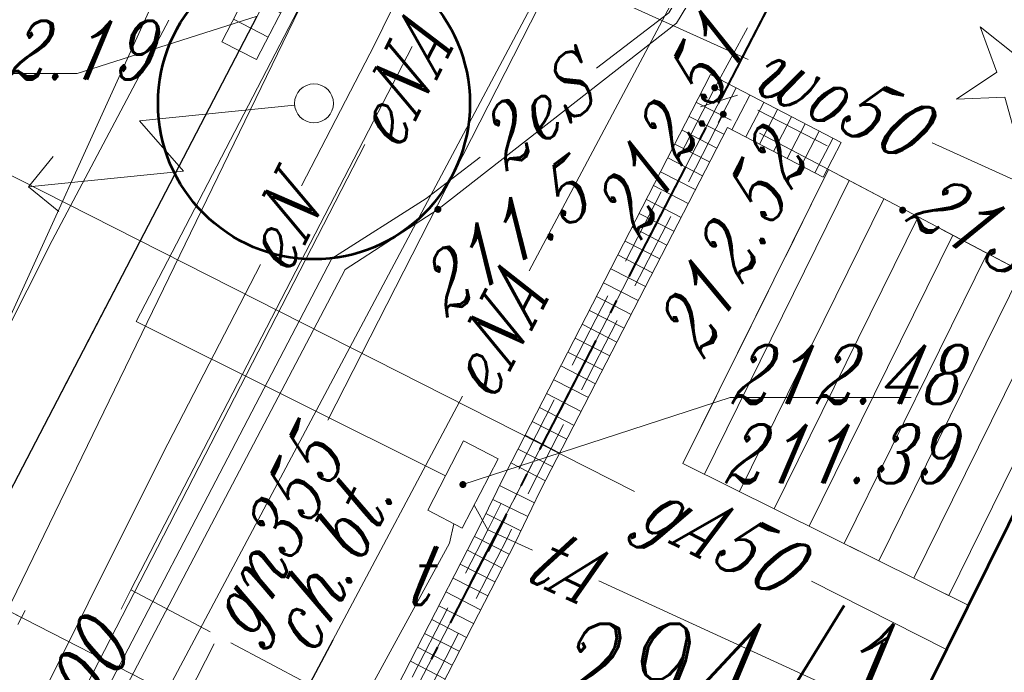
# Model space of a CAD drawing. Header units: millimetres. Extents: x -368 to -158, y 9368 to 9578.
# Tile 34 of 48: x -297 to -284, y 9541 to 9550. Entities that reach past the tile are written whole.
import ezdxf
from ezdxf.enums import TextEntityAlignment as Align

# ---------------------------------------------------------------- set-up
doc = ezdxf.new("R2010")
doc.units = ezdxf.units.MM
for name, pattern in [('Rakowicka 531_1 wstępna wersja$0$KTCR02-500', [1.5, 1, -0.5]), ('Rakowicka 531_1 wstępna wersja$0$KTJZ01-500', [2, 1.5, -0.5]), ('Rakowicka 531_1 wstępna wersja$0$PTTU04-500', [1.5, 1, -0.5])]:
    doc.linetypes.add(name, pattern=pattern)
for name, color, linetype, lineweight in [('-- CO_z', 51, 'Continuous', 9), ('Rakowicka 531_1 wstępna wersja$0$EGBB01', 250, 'Continuous', 0), ('Rakowicka 531_1 wstępna wersja$0$EGBD03', 250, 'Continuous', 0), ('Rakowicka 531_1 wstępna wersja$0$EPGPO_216', 7, 'Continuous', 0), ('Rakowicka 531_1 wstępna wersja$0$EPUPZ_251', 7, 'Continuous', 0), ('Rakowicka 531_1 wstępna wersja$0$GESSCH', 250, 'Continuous', 13), ('Rakowicka 531_1 wstępna wersja$0$KTCR02', 250, 'Continuous', 0), ('Rakowicka 531_1 wstępna wersja$0$KTJZ01', 250, 'Continuous', 0), ('Rakowicka 531_1 wstępna wersja$0$KTKR01', 250, 'Continuous', 0), ('Rakowicka 531_1 wstępna wersja$0$OBOP01_01', 250, 'Continuous', 0), ('Rakowicka 531_1 wstępna wersja$0$PTTU04', 250, 'Continuous', 0), ('Rakowicka 531_1 wstępna wersja$0$SUOP03_13', 250, 'Continuous', 0), ('Rakowicka 531_1 wstępna wersja$0$SUPE_01', 250, 'Continuous', 0), ('Rakowicka 531_1 wstępna wersja$0$SUPG_01', 250, 'Continuous', 0), ('Rakowicka 531_1 wstępna wersja$0$SUPK_01', 250, 'Continuous', 0), ('Rakowicka 531_1 wstępna wersja$0$SUPT_01', 250, 'Continuous', 0), ('Rakowicka 531_1 wstępna wersja$0$SUPW_01', 250, 'Continuous', 0), ('Rakowicka 531_1 wstępna wersja$0$SUSM07', 250, 'Continuous', 0), ('Rakowicka 531_1 wstępna wersja$0$SUUS05', 250, 'Continuous', 0), ('Rakowicka 531_1 wstępna wersja$0$SUUS15_03_E', 250, 'Continuous', 0), ('Rakowicka 531_1 wstępna wersja$0$SUUS15_05_K', 250, 'Continuous', 0), ('Rakowicka 531_1 wstępna wersja$0$SUUS15_7a_T', 250, 'Continuous', 0), ('Rakowicka 531_1 wstępna wersja$0$SUUS15_7b_T', 250, 'Continuous', 0), ('Rakowicka 531_1 wstępna wersja$0$Warstwa 5', 250, 'Continuous', 0)]:
    doc.layers.add(name, color=color, linetype=linetype, lineweight=lineweight)
doc.layers.add('-- RAMKA', color=11, linetype='Continuous')
doc.layers.add('Rakowicka 531_1 wstępna wersja$0$-- pomoc', color=6, linetype='Continuous', lineweight=0, plot=False)
for name, color, linetype, lineweight, true_color in [('Rakowicka 531_1 wstępna wersja$0$GULKDK', 7, 'Continuous', 13, 0x0a0909), ('Rakowicka 531_1 wstępna wersja$0$GUPESH', 1, 'Continuous', 0, 0xff0000), ('Rakowicka 531_1 wstępna wersja$0$GUPTSH', 7, 'Continuous', 0, 0xff9100)]:
    doc.layers.add(name, color=color, linetype=linetype, lineweight=lineweight, true_color=true_color)
doc.styles.add('Rakowicka 531_1 wstępna wersja$0$Style-ITALIC_1250 I 0.20944', font='ITALIC_1250.shx', dxfattribs={"oblique": 12})

# ---------------------------------------------------------------- blocks, each defined once
blk = doc.blocks.new('Rakowicka 531_1 wstępna wersja$0$GUPESH1')
at = {"layer": 'Rakowicka 531_1 wstępna wersja$0$GUPESH', "linetype": 'Continuous', "lineweight": 13}
blk.add_hatch(color=1, dxfattribs=at).paths.add_polyline_path([(0, -0.45), (-0.11647, -0.43467), (-0.225, -0.38971), (-0.3182, -0.3182), (-0.38971, -0.225), (-0.43467, -0.11647), (-0.45, 0), (-0.43467, 0.11647), (-0.38971, 0.225), (-0.3182, 0.3182), (-0.225, 0.38971), (-0.11647, 0.43467), (0, 0.45), (0.11647, 0.43467), (0.225, 0.38971), (0.3182, 0.3182), (0.38971, 0.225), (0.43467, 0.11647), (0.45, 0), (0.43467, -0.11647), (0.38971, -0.225), (0.3182, -0.3182), (0.225, -0.38971), (0.11647, -0.43467)])
blk = doc.blocks.new('Rakowicka 531_1 wstępna wersja$0$GUPTSH1')
at = {"layer": 'Rakowicka 531_1 wstępna wersja$0$GUPTSH', "linetype": 'Continuous', "lineweight": 13}
blk.add_hatch(color=30, dxfattribs=at).paths.add_polyline_path([(0, -0.45), (-0.11647, -0.43467), (-0.225, -0.38971), (-0.3182, -0.3182), (-0.38971, -0.225), (-0.43467, -0.11647), (-0.45, 0), (-0.43467, 0.11647), (-0.38971, 0.225), (-0.3182, 0.3182), (-0.225, 0.38971), (-0.11647, 0.43467), (0, 0.45), (0.11647, 0.43467), (0.225, 0.38971), (0.3182, 0.3182), (0.38971, 0.225), (0.43467, 0.11647), (0.45, 0), (0.43467, -0.11647), (0.38971, -0.225), (0.3182, -0.3182), (0.225, -0.38971), (0.11647, -0.43467)])
blk = doc.blocks.new('Rakowicka 531_1 wstępna wersja$0$OBOP01_01')
at = {"layer": 'Rakowicka 531_1 wstępna wersja$0$OBOP01_01', "linetype": 'Continuous', "lineweight": 13}
h = blk.add_hatch(color=96, dxfattribs=at)
edge = h.paths.add_edge_path()
edge.add_arc((0, 0), 0.05, 0, 360)
at = {"layer": 'Rakowicka 531_1 wstępna wersja$0$OBOP01_01', "color": 96, "linetype": 'Continuous', "lineweight": 13, "flags": 128}
blk.add_lwpolyline([(0, -0.829), (-0.167, -0.23), (-0.788, -0.256), (-0.271, 0.088), (-0.487, 0.671), (0, 0.285), (0.487, 0.671), (0.271, 0.088), (0.788, -0.256), (0.167, -0.23), (0, -0.829)], close=True, dxfattribs=at)
blk = doc.blocks.new('Rakowicka 531_1 wstępna wersja$0$GULKDK2')
at = {"color": 0, "flags": 128}
blk.add_lwpolyline([(0, 2.5), (0, -2.5)], dxfattribs=at)
blk = doc.blocks.new('Rakowicka 531_1 wstępna wersja$0$GULKDK1')
at = {"color": 0, "flags": 128}
blk.add_lwpolyline([(0, 2.5), (0, -2.5)], dxfattribs=at)
blk = doc.blocks.new('Rakowicka 531_1 wstępna wersja$0$RTPW02')
at = {"layer": 'Rakowicka 531_1 wstępna wersja$0$Warstwa 5', "linetype": 'Continuous', "lineweight": 13}
h = blk.add_hatch(color=250, dxfattribs=at)
edge = h.paths.add_edge_path()
edge.add_arc((0, 0), 0.045, 0, 360)
blk = doc.blocks.new('Rakowicka 531_1 wstępna wersja$0$SUSM07_01')
at = {"layer": 'Rakowicka 531_1 wstępna wersja$0$SUSM07', "color": 250, "linetype": 'Continuous', "lineweight": 13, "flags": 128}
for points in [[(3.396, 1.054), (3.75, 0.7), (3.396, 0.346)], [(0.25, 0), (2.25, 0), (1.75, 0.7), (3.75, 0.7)]]:
    blk.add_lwpolyline(points, dxfattribs=at)
at = {"layer": 'Rakowicka 531_1 wstępna wersja$0$SUSM07', "color": 250, "linetype": 'Continuous', "lineweight": 13}
blk.add_circle((0, 0), 0.25, dxfattribs=at)
blk = doc.blocks.new('Rakowicka 531_1 wstępna wersja$0$SUUS05')
at = {"layer": 'Rakowicka 531_1 wstępna wersja$0$SUUS05', "color": 250, "linetype": 'Continuous', "lineweight": 13}
for p, q in [((-0.175, -0.25), (-0.175, 0.25)), ((0.175, 0.25), (0.175, -0.25))]:
    blk.add_line(p, q, dxfattribs=at)
at = {"layer": 'Rakowicka 531_1 wstępna wersja$0$SUUS05', "color": 250, "linetype": 'Continuous', "lineweight": 13, "flags": 128}
blk.add_lwpolyline([(-0.5, -0.25), (0.5, -0.25), (0.5, 0.25), (-0.5, 0.25), (-0.5, -0.25)], close=True, dxfattribs=at)
blk = doc.blocks.new('Rakowicka 531_1 wstępna wersja$0$SUUS15_7b_T')
at = {"layer": 'Rakowicka 531_1 wstępna wersja$0$SUUS15_7b_T', "color": 30, "linetype": 'Continuous', "lineweight": 13, "flags": 128}
blk.add_lwpolyline([(-0.5, 0.25), (0.5, 0.25), (0.5, -0.25), (-0.5, -0.25), (-0.5, 0.25)], close=True, dxfattribs=at)
blk = doc.blocks.new('Rakowicka 531_1 wstępna wersja')
at = {"layer": 'Rakowicka 531_1 wstępna wersja$0$-- pomoc', "color": 200, "linetype": 'Continuous', "lineweight": 53}
blk.add_circle((7425314.81, 5549119.42), 2, dxfattribs=at)
at = {"layer": 'Rakowicka 531_1 wstępna wersja$0$EGBB01', "color": 250, "linetype": 'Continuous', "lineweight": 53, "flags": 128}
blk.add_lwpolyline([(7425321.77, 5549106.21), (7425324.28, 5549111.05), (7425322.67, 5549111.9), (7425325.03, 5549116.66), (7425326.59, 5549115.76), (7425328.55, 5549119.68), (7425341.8, 5549113.09), (7425335.07, 5549099.71), (7425329.86, 5549102.25), (7425321.77, 5549106.21)], close=True, dxfattribs=at)
at = {"layer": 'Rakowicka 531_1 wstępna wersja$0$EGBD03', "color": 96, "linetype": 'Continuous', "lineweight": 13, "flags": 128}
blk.add_lwpolyline([(7425324.18, 5549127.474), (7425322.67, 5549124.6), (7425313.32, 5549106.49), (7425303.71, 5549087.75), (7425295.44, 5549072.28), (7425282.33, 5549080.89), (7425294.19, 5549103.78), (7425296.9, 5549108.89), (7425302.92, 5549120.41), (7425305.61, 5549125.48), (7425304.7, 5549125.97), (7425309.344, 5549134.875)], dxfattribs=at)
blk.add_lwpolyline([(7425322.67, 5549124.6), (7425344.1, 5549113.78), (7425334.47, 5549095.85), (7425313.32, 5549106.49), (7425322.67, 5549124.6)], close=True, dxfattribs=at)
at = {"layer": 'Rakowicka 531_1 wstępna wersja$0$EPGPO_216', "color": 8, "linetype": 'Continuous', "lineweight": 40}
for p, q in [((7425320.719, 5549120.821), (7425320.031, 5549119.488)), ((7425319.572, 5549118.599), (7425318.884, 5549117.266)), ((7425318.425, 5549116.378), (7425317.737, 5549115.045)), ((7425317.278, 5549114.156), (7425316.59, 5549112.824))]:
    blk.add_line(p, q, dxfattribs=at)
at = {"layer": 'Rakowicka 531_1 wstępna wersja$0$EPUPZ_251', "color": 8, "linetype": 'Continuous', "lineweight": 40}
for p, q in [((7425320.719, 5549120.821), (7425320.26, 5549119.932)), ((7425320.077, 5549119.577), (7425319.996, 5549119.421)), ((7425319.836, 5549119.11), (7425319.755, 5549118.955)), ((7425319.572, 5549118.599), (7425319.113, 5549117.711)), ((7425318.93, 5549117.355), (7425318.849, 5549117.2)), ((7425318.689, 5549116.889), (7425318.608, 5549116.733)), ((7425318.425, 5549116.378), (7425317.966, 5549115.489)), ((7425317.783, 5549115.134), (7425317.702, 5549114.978)), ((7425317.542, 5549114.667), (7425317.462, 5549114.512)), ((7425317.278, 5549114.156), (7425316.819, 5549113.268)), ((7425316.636, 5549112.912), (7425316.556, 5549112.757)), ((7425316.395, 5549112.446), (7425316.315, 5549112.29))]:
    blk.add_line(p, q, dxfattribs=at)
at = {"layer": 'Rakowicka 531_1 wstępna wersja$0$GESSCH', "color": 250, "linetype": 'Continuous', "lineweight": 13, "flags": 128}
blk.add_lwpolyline([(7425323.21, 5549112.98), (7425319.54, 5549114.8), (7425321.41, 5549118.57), (7425325.03, 5549116.66), (7425323.21, 5549112.98)], close=True, dxfattribs=at)
for points in [[(7425319.818, 5549114.662), (7425321.676, 5549118.43)], [(7425320.266, 5549114.44), (7425322.118, 5549118.196)], [(7425320.714, 5549114.218), (7425322.56, 5549117.963)], [(7425321.161, 5549113.996), (7425323.003, 5549117.73)], [(7425321.609, 5549113.774), (7425323.445, 5549117.496)], [(7425322.057, 5549113.552), (7425323.887, 5549117.263)], [(7425322.505, 5549113.329), (7425324.33, 5549117.029)], [(7425322.953, 5549113.107), (7425324.772, 5549116.796)]]:
    blk.add_lwpolyline(points, dxfattribs=at)
at = {"layer": 'Rakowicka 531_1 wstępna wersja$0$GULKDK', "color": 18, "linetype": 'Continuous', "lineweight": 13, "true_color": 0x0a0909, "flags": 128}
for points in [[(7425328.392, 5549099.357), (7425320.427, 5549103.397), (7425313.674, 5549107.646), (7425316.941, 5549114.007), (7425317.267, 5549114.672), (7425319.898, 5549119.788), (7425321.57, 5549118.917)], [(7425328.618, 5549099.803), (7425320.673, 5549103.833), (7425314.328, 5549107.826), (7425317.389, 5549113.783), (7425317.713, 5549114.448), (7425320.112, 5549119.112), (7425321.34, 5549118.473)]]:
    blk.add_lwpolyline(points, dxfattribs=at)
at = {"layer": 'Rakowicka 531_1 wstępna wersja$0$KTCR02', "color": 250, "linetype": 'Rakowicka 531_1 wstępna wersja$0$KTCR02-500', "lineweight": 13, "flags": 128}
for points in [[(7425302.84, 5549081.09), (7425301.52, 5549082.03), (7425300.37, 5549082.61), (7425299.43, 5549083.28), (7425298.66, 5549084.15), (7425298.14, 5549085.02), (7425297.8, 5549086.02), (7425297.66, 5549086.96), (7425297.63, 5549087.93), (7425297.72, 5549088.7), (7425297.93, 5549089.59), (7425299.92, 5549093.33), (7425300.12, 5549093.67), (7425300.25, 5549093.89), (7425306.76, 5549106.35), (7425309.1, 5549105.08), (7425310.23, 5549107.29), (7425307.84, 5549108.54), (7425314.08, 5549120.54), (7425316.83, 5549125.75), (7425319.058, 5549130.029)], [(7425319.95, 5549119.62), (7425317.38, 5549114.62), (7425317.04, 5549113.95), (7425313.83, 5549107.69), (7425320.49, 5549103.5), (7425328.494, 5549099.463), (7425328.4, 5549099.27), (7425328.27, 5549099), (7425320.288, 5549103.052), (7425313.28, 5549106.61), (7425309.444, 5549099.029), (7425306.08, 5549092.38), (7425303.78, 5549087.76), (7425305.85, 5549086.73), (7425311.48, 5549083.92), (7425314.97, 5549085.38), (7425316.48, 5549084.48), (7425315.28, 5549082.06), (7425320.1, 5549079.67)]]:
    blk.add_lwpolyline(points, dxfattribs=at)
blk.add_lwpolyline([(7425321.41, 5549118.57), (7425320.06, 5549119.28), (7425317.6, 5549114.5), (7425317.29, 5549113.84), (7425314.17, 5549107.79), (7425320.61, 5549103.73), (7425320.8, 5549103.61), (7425328.591, 5549099.659), (7425329.86, 5549102.25), (7425321.77, 5549106.21), (7425320.13, 5549107.04), (7425322.67, 5549111.9), (7425323.21, 5549112.98), (7425319.54, 5549114.8), (7425321.41, 5549118.57)], close=True, dxfattribs=at)
at = {"layer": 'Rakowicka 531_1 wstępna wersja$0$KTJZ01', "color": 250, "linetype": 'Rakowicka 531_1 wstępna wersja$0$KTJZ01-500', "lineweight": 13, "flags": 128}
blk.add_lwpolyline([(7425319.058, 5549130.029), (7425316.83, 5549125.75), (7425314.08, 5549120.54), (7425307.84, 5549108.54), (7425306.76, 5549106.35), (7425300.25, 5549093.89), (7425300.12, 5549093.67), (7425299.92, 5549093.33), (7425297.93, 5549089.59), (7425297.72, 5549088.7), (7425297.63, 5549087.93), (7425297.66, 5549086.96), (7425297.8, 5549086.02), (7425298.14, 5549085.02), (7425298.66, 5549084.15), (7425299.43, 5549083.28), (7425300.37, 5549082.61), (7425301.52, 5549082.03), (7425302.84, 5549081.09)], dxfattribs=at)
at = {"layer": 'Rakowicka 531_1 wstępna wersja$0$KTKR01', "color": 250, "linetype": 'Continuous', "lineweight": 30, "flags": 128}
blk.add_lwpolyline([(7425300.25, 5549093.89), (7425306.76, 5549106.35), (7425307.84, 5549108.54), (7425314.08, 5549120.54)], dxfattribs=at)
at = {"layer": 'Rakowicka 531_1 wstępna wersja$0$PTTU04', "color": 250, "linetype": 'Rakowicka 531_1 wstępna wersja$0$PTTU04-500', "lineweight": 13, "flags": 128}
blk.add_lwpolyline([(7425321.685, 5549122.799), (7425328.47, 5549119.52), (7425326.59, 5549115.76), (7425325.03, 5549116.66), (7425321.41, 5549118.57), (7425321.48, 5549118.83), (7425319.95, 5549119.62), (7425321.685, 5549122.799)], close=True, dxfattribs=at)
at = {"layer": 'Rakowicka 531_1 wstępna wersja$0$SUOP03_13', "color": 1, "linetype": 'Continuous', "lineweight": 30, "flags": 128}
blk.add_lwpolyline([(7425315.052, 5549112.534), (7425313.61, 5549109.82), (7425312.336, 5549107.461)], dxfattribs=at)
at = {"layer": 'Rakowicka 531_1 wstępna wersja$0$SUPE_01', "color": 1, "linetype": 'Continuous', "lineweight": 13, "flags": 128}
for points in [[(7425314.649, 5549118.364), (7425315.59, 5549120.18), (7425320.147, 5549129.486)], [(7425309.864, 5549107.068), (7425311.1, 5549109.46), (7425315.21, 5549117.29), (7425316.4, 5549118.06), (7425319.46, 5549120.45), (7425321.35, 5549123.56), (7425322.13, 5549125.03), (7425323.615, 5549127.756)], [(7425321.562, 5549124.369), (7425321.21, 5549123.67), (7425319.36, 5549120.58), (7425318.432, 5549119.87)], [(7425316.032, 5549122.742), (7425314.62, 5549120.63), (7425307.86, 5549106.7), (7425307.368, 5549105.723)], [(7425317.569, 5549117.271), (7425319.988, 5549121.824)], [(7425315.462, 5549118.892), (7425311.06, 5549110.333)], [(7425316.941, 5549118.729), (7425316.25, 5549118.2), (7425315.04, 5549117.43), (7425310.94, 5549109.57), (7425309.03, 5549105.9), (7425308.21, 5549104.19), (7425307.726, 5549103.254)], [(7425306.385, 5549102.058), (7425309.99, 5549109.16), (7425312.87, 5549114.93), (7425314.125, 5549117.352)], [(7425313.61, 5549109.82), (7425315.052, 5549112.534), (7425316.715, 5549115.663)]]:
    blk.add_lwpolyline(points, dxfattribs=at)
at = {"layer": 'Rakowicka 531_1 wstępna wersja$0$SUPG_01', "color": 52, "linetype": 'Continuous', "lineweight": 13, "flags": 128}
for points in [[(7425318.765, 5549125.697), (7425317.72, 5549123.67), (7425318.56, 5549122.37), (7425314.989, 5549115.357)], [(7425312.948, 5549120.485), (7425311.45, 5549117.66), (7425309.514, 5549113.82)], [(7425316.071, 5549120.148), (7425312.46, 5549113.18), (7425312.337, 5549112.931)], [(7425308.91, 5549119.517), (7425318.921, 5549114.442)], [(7425321.19, 5549113.292), (7425322.924, 5549112.413)], [(7425312.46, 5549113.18), (7425313.479, 5549112.639)], [(7425313.528, 5549112.489), (7425311.097, 5549107.714)], [(7425313.744, 5549112.499), (7425316.161, 5549111.216)]]:
    blk.add_lwpolyline(points, dxfattribs=at)
at = {"layer": 'Rakowicka 531_1 wstępna wersja$0$SUPK_01', "color": 36, "linetype": 'Continuous', "lineweight": 13, "flags": 128}
blk.add_lwpolyline([(7425312.777, 5549120.792), (7425308.25, 5549110.83), (7425307.681, 5549109.692)], dxfattribs=at)
at = {"layer": 'Rakowicka 531_1 wstępna wersja$0$SUPT_01', "color": 30, "linetype": 'Continuous', "lineweight": 13, "flags": 128}
for points in [[(7425316.496, 5549114.642), (7425312.53, 5549116.62), (7425317.828, 5549126.83)], [(7425316.865, 5549114.267), (7425317.04, 5549113.95), (7425317.611, 5549113.688)], [(7425310.523, 5549102.252), (7425312.64, 5549106.62), (7425316.55, 5549113.78), (7425316.606, 5549114.026)], [(7425318.464, 5549113.296), (7425322.59, 5549111.4), (7425323.044, 5549111.703)]]:
    blk.add_lwpolyline(points, dxfattribs=at)
at = {"layer": 'Rakowicka 531_1 wstępna wersja$0$SUPW_01', "color": 5, "linetype": 'Continuous', "lineweight": 13, "flags": 128}
for points in [[(7425318.501, 5549122.458), (7425317.87, 5549121.18), (7425312.918, 5549111.865)], [(7425317.87, 5549121.18), (7425318, 5549121.06), (7425320.38, 5549119.982)], [(7425322.738, 5549118.913), (7425325.77, 5549117.54), (7425327.164, 5549116.908)]]:
    blk.add_lwpolyline(points, dxfattribs=at)
at = {"layer": 'Rakowicka 531_1 wstępna wersja$0$SUUS15_05_K', "color": 36, "linetype": 'Continuous', "lineweight": 13, "flags": 128}
blk.add_lwpolyline([(7425314.08, 5549120.54), (7425311.773, 5549119.804), (7425309.786, 5549119.804)], dxfattribs=at)
at = {"layer": 'Rakowicka 531_1 wstępna wersja$0$SUUS15_7a_T', "color": 30, "linetype": 'Continuous', "lineweight": 13, "flags": 128}
blk.add_lwpolyline([(7425316.72, 5549114.53), (7425320.149, 5549115.645), (7425322.468, 5549115.645)], dxfattribs=at)
at = {"layer": 'Rakowicka 531_1 wstępna wersja$0$GULKDK', "color": 18, "linetype": 'Continuous', "lineweight": 13, "true_color": 0x0a0909, "xscale": 0.1, "yscale": 0.1, "zscale": 0.1}
for name, p, rotation in [('Rakowicka 531_1 wstępna wersja$0$GULKDK2', (7425320.109, 5549119.396), 332.4944733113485), ('Rakowicka 531_1 wstępna wersja$0$GULKDK2', (7425320.109, 5549119.396), 332.4944733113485), ('Rakowicka 531_1 wstępna wersja$0$GULKDK1', (7425320.005, 5549119.45), 287.6385190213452), ('Rakowicka 531_1 wstępna wersja$0$GULKDK2', (7425320.287, 5549119.303), 332.4944733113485), ('Rakowicka 531_1 wstępna wersja$0$GULKDK2', (7425320.287, 5549119.303), 332.4944733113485), ('Rakowicka 531_1 wstępna wersja$0$GULKDK2', (7425319.937, 5549119.317), 62.78256473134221), ('Rakowicka 531_1 wstępna wersja$0$GULKDK2', (7425319.937, 5549119.317), 62.78256473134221), ('Rakowicka 531_1 wstępna wersja$0$GULKDK2', (7425320.464, 5549119.211), 332.4944733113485), ('Rakowicka 531_1 wstępna wersja$0$GULKDK2', (7425320.464, 5549119.211), 332.4944733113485), ('Rakowicka 531_1 wstępna wersja$0$GULKDK2', (7425320.641, 5549119.119), 332.4944733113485), ('Rakowicka 531_1 wstępna wersja$0$GULKDK2', (7425320.641, 5549119.119), 332.4944733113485), ('Rakowicka 531_1 wstępna wersja$0$GULKDK2', (7425319.845, 5549119.139), 62.78256473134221), ('Rakowicka 531_1 wstępna wersja$0$GULKDK2', (7425319.845, 5549119.139), 62.78256473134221), ('Rakowicka 531_1 wstępna wersja$0$GULKDK2', (7425320.819, 5549119.026), 332.4944733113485), ('Rakowicka 531_1 wstępna wersja$0$GULKDK2', (7425320.819, 5549119.026), 332.4944733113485), ('Rakowicka 531_1 wstępna wersja$0$GULKDK2', (7425320.996, 5549118.934), 332.4944733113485), ('Rakowicka 531_1 wstępna wersja$0$GULKDK2', (7425320.996, 5549118.934), 332.4944733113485), ('Rakowicka 531_1 wstępna wersja$0$GULKDK2', (7425319.754, 5549118.961), 62.78256473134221), ('Rakowicka 531_1 wstępna wersja$0$GULKDK2', (7425319.754, 5549118.961), 62.78256473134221), ('Rakowicka 531_1 wstępna wersja$0$GULKDK2', (7425321.173, 5549118.842), 332.4944733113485), ('Rakowicka 531_1 wstępna wersja$0$GULKDK2', (7425321.173, 5549118.842), 332.4944733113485), ('Rakowicka 531_1 wstępna wersja$0$GULKDK2', (7425321.351, 5549118.749), 332.4944733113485), ('Rakowicka 531_1 wstępna wersja$0$GULKDK2', (7425321.351, 5549118.749), 332.4944733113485), ('Rakowicka 531_1 wstępna wersja$0$GULKDK2', (7425319.662, 5549118.784), 62.78256473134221), ('Rakowicka 531_1 wstępna wersja$0$GULKDK2', (7425319.662, 5549118.784), 62.78256473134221), ('Rakowicka 531_1 wstępna wersja$0$GULKDK1', (7425321.455, 5549118.695), 332.4944733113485), ('Rakowicka 531_1 wstępna wersja$0$GULKDK2', (7425319.571, 5549118.606), 62.78256473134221), ('Rakowicka 531_1 wstępna wersja$0$GULKDK2', (7425319.571, 5549118.606), 62.78256473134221), ('Rakowicka 531_1 wstępna wersja$0$GULKDK2', (7425319.479, 5549118.428), 62.78256473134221), ('Rakowicka 531_1 wstępna wersja$0$GULKDK2', (7425319.479, 5549118.428), 62.78256473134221), ('Rakowicka 531_1 wstępna wersja$0$GULKDK2', (7425319.388, 5549118.25), 62.78256473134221), ('Rakowicka 531_1 wstępna wersja$0$GULKDK2', (7425319.388, 5549118.25), 62.78256473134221), ('Rakowicka 531_1 wstępna wersja$0$GULKDK2', (7425319.296, 5549118.072), 62.78256473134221), ('Rakowicka 531_1 wstępna wersja$0$GULKDK2', (7425319.296, 5549118.072), 62.78256473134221), ('Rakowicka 531_1 wstępna wersja$0$GULKDK2', (7425319.205, 5549117.894), 62.78256473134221), ('Rakowicka 531_1 wstępna wersja$0$GULKDK2', (7425319.205, 5549117.894), 62.78256473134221), ('Rakowicka 531_1 wstępna wersja$0$GULKDK2', (7425319.113, 5549117.716), 62.78256473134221), ('Rakowicka 531_1 wstępna wersja$0$GULKDK2', (7425319.113, 5549117.716), 62.78256473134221), ('Rakowicka 531_1 wstępna wersja$0$GULKDK2', (7425319.022, 5549117.539), 62.78256473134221), ('Rakowicka 531_1 wstępna wersja$0$GULKDK2', (7425319.022, 5549117.539), 62.78256473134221), ('Rakowicka 531_1 wstępna wersja$0$GULKDK2', (7425318.93, 5549117.361), 62.78256473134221), ('Rakowicka 531_1 wstępna wersja$0$GULKDK2', (7425318.93, 5549117.361), 62.78256473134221), ('Rakowicka 531_1 wstępna wersja$0$GULKDK2', (7425318.839, 5549117.183), 62.78256473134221), ('Rakowicka 531_1 wstępna wersja$0$GULKDK2', (7425318.839, 5549117.183), 62.78256473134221), ('Rakowicka 531_1 wstępna wersja$0$GULKDK2', (7425318.748, 5549117.005), 62.78256473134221), ('Rakowicka 531_1 wstępna wersja$0$GULKDK2', (7425318.748, 5549117.005), 62.78256473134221), ('Rakowicka 531_1 wstępna wersja$0$GULKDK2', (7425318.656, 5549116.827), 62.78256473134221), ('Rakowicka 531_1 wstępna wersja$0$GULKDK2', (7425318.656, 5549116.827), 62.78256473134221), ('Rakowicka 531_1 wstępna wersja$0$GULKDK2', (7425318.565, 5549116.649), 62.78256473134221), ('Rakowicka 531_1 wstępna wersja$0$GULKDK2', (7425318.565, 5549116.649), 62.78256473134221), ('Rakowicka 531_1 wstępna wersja$0$GULKDK2', (7425318.473, 5549116.471), 62.78256473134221), ('Rakowicka 531_1 wstępna wersja$0$GULKDK2', (7425318.473, 5549116.471), 62.78256473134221), ('Rakowicka 531_1 wstępna wersja$0$GULKDK2', (7425318.382, 5549116.294), 62.78256473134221), ('Rakowicka 531_1 wstępna wersja$0$GULKDK2', (7425318.382, 5549116.294), 62.78256473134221), ('Rakowicka 531_1 wstępna wersja$0$GULKDK2', (7425318.29, 5549116.116), 62.78256473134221), ('Rakowicka 531_1 wstępna wersja$0$GULKDK2', (7425318.29, 5549116.116), 62.78256473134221), ('Rakowicka 531_1 wstępna wersja$0$GULKDK2', (7425318.199, 5549115.938), 62.78256473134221), ('Rakowicka 531_1 wstępna wersja$0$GULKDK2', (7425318.199, 5549115.938), 62.78256473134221), ('Rakowicka 531_1 wstępna wersja$0$GULKDK2', (7425318.107, 5549115.76), 62.78256473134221), ('Rakowicka 531_1 wstępna wersja$0$GULKDK2', (7425318.107, 5549115.76), 62.78256473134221), ('Rakowicka 531_1 wstępna wersja$0$GULKDK2', (7425318.016, 5549115.582), 62.78256473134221), ('Rakowicka 531_1 wstępna wersja$0$GULKDK2', (7425318.016, 5549115.582), 62.78256473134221), ('Rakowicka 531_1 wstępna wersja$0$GULKDK2', (7425317.924, 5549115.404), 62.78256473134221), ('Rakowicka 531_1 wstępna wersja$0$GULKDK2', (7425317.924, 5549115.404), 62.78256473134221), ('Rakowicka 531_1 wstępna wersja$0$GULKDK2', (7425317.833, 5549115.226), 62.78256473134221), ('Rakowicka 531_1 wstępna wersja$0$GULKDK2', (7425317.833, 5549115.226), 62.78256473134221), ('Rakowicka 531_1 wstępna wersja$0$GULKDK2', (7425317.741, 5549115.049), 62.78256473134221), ('Rakowicka 531_1 wstępna wersja$0$GULKDK2', (7425317.741, 5549115.049), 62.78256473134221), ('Rakowicka 531_1 wstępna wersja$0$GULKDK2', (7425317.65, 5549114.871), 62.78256473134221), ('Rakowicka 531_1 wstępna wersja$0$GULKDK2', (7425317.65, 5549114.871), 62.78256473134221), ('Rakowicka 531_1 wstępna wersja$0$GULKDK2', (7425317.558, 5549114.693), 62.78256473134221), ('Rakowicka 531_1 wstępna wersja$0$GULKDK2', (7425317.558, 5549114.693), 62.78256473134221), ('Rakowicka 531_1 wstępna wersja$0$GULKDK1', (7425317.49, 5549114.56), 333.3683982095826), ('Rakowicka 531_1 wstępna wersja$0$GULKDK2', (7425317.415, 5549114.407), 63.95423168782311), ('Rakowicka 531_1 wstępna wersja$0$GULKDK2', (7425317.415, 5549114.407), 63.95423168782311), ('Rakowicka 531_1 wstępna wersja$0$GULKDK2', (7425317.327, 5549114.228), 63.95423168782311), ('Rakowicka 531_1 wstępna wersja$0$GULKDK2', (7425317.327, 5549114.228), 63.95423168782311), ('Rakowicka 531_1 wstępna wersja$0$GULKDK2', (7425317.24, 5549114.048), 63.95423168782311), ('Rakowicka 531_1 wstępna wersja$0$GULKDK2', (7425317.24, 5549114.048), 63.95423168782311), ('Rakowicka 531_1 wstępna wersja$0$GULKDK1', (7425317.165, 5549113.895), 333.3827034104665), ('Rakowicka 531_1 wstępna wersja$0$GULKDK2', (7425317.091, 5549113.751), 62.81117513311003), ('Rakowicka 531_1 wstępna wersja$0$GULKDK2', (7425317.091, 5549113.751), 62.81117513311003), ('Rakowicka 531_1 wstępna wersja$0$GULKDK2', (7425317, 5549113.573), 62.81117513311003), ('Rakowicka 531_1 wstępna wersja$0$GULKDK2', (7425317, 5549113.573), 62.81117513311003), ('Rakowicka 531_1 wstępna wersja$0$GULKDK2', (7425316.908, 5549113.395), 62.81117513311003), ('Rakowicka 531_1 wstępna wersja$0$GULKDK2', (7425316.908, 5549113.395), 62.81117513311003), ('Rakowicka 531_1 wstępna wersja$0$GULKDK2', (7425316.817, 5549113.217), 62.81117513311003), ('Rakowicka 531_1 wstępna wersja$0$GULKDK2', (7425316.817, 5549113.217), 62.81117513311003), ('Rakowicka 531_1 wstępna wersja$0$GULKDK2', (7425316.725, 5549113.039), 62.81117513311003), ('Rakowicka 531_1 wstępna wersja$0$GULKDK2', (7425316.725, 5549113.039), 62.81117513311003), ('Rakowicka 531_1 wstępna wersja$0$GULKDK2', (7425316.634, 5549112.861), 62.81117513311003), ('Rakowicka 531_1 wstępna wersja$0$GULKDK2', (7425316.634, 5549112.861), 62.81117513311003), ('Rakowicka 531_1 wstępna wersja$0$GULKDK2', (7425316.543, 5549112.683), 62.81117513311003), ('Rakowicka 531_1 wstępna wersja$0$GULKDK2', (7425316.543, 5549112.683), 62.81117513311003), ('Rakowicka 531_1 wstępna wersja$0$GULKDK2', (7425316.451, 5549112.506), 62.81117513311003), ('Rakowicka 531_1 wstępna wersja$0$GULKDK2', (7425316.451, 5549112.506), 62.81117513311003), ('Rakowicka 531_1 wstępna wersja$0$GULKDK2', (7425316.36, 5549112.328), 62.81117513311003), ('Rakowicka 531_1 wstępna wersja$0$GULKDK2', (7425316.36, 5549112.328), 62.81117513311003), ('Rakowicka 531_1 wstępna wersja$0$GULKDK2', (7425316.269, 5549112.15), 62.81117513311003), ('Rakowicka 531_1 wstępna wersja$0$GULKDK2', (7425316.269, 5549112.15), 62.81117513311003)]:
    blk.add_blockref(name, p, dxfattribs=dict(at, rotation=rotation))
at = {"layer": 'Rakowicka 531_1 wstępna wersja$0$OBOP01_01', "color": 96, "linetype": 'Continuous', "lineweight": 13}
blk.add_blockref('Rakowicka 531_1 wstępna wersja$0$OBOP01_01', (7425323.84, 5549119.73), dxfattribs=at)
at = {"layer": 'Rakowicka 531_1 wstępna wersja$0$SUSM07', "color": 250, "linetype": 'Continuous', "lineweight": 13, "rotation": 185.7103883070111}
blk.add_blockref('Rakowicka 531_1 wstępna wersja$0$SUSM07_01', (7425314.81, 5549119.42), dxfattribs=at)
at = {"layer": 'Rakowicka 531_1 wstępna wersja$0$SUUS05', "color": 250, "linetype": 'Continuous', "lineweight": 13, "rotation": 62.66744006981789}
blk.add_blockref('Rakowicka 531_1 wstępna wersja$0$SUUS05', (7425314.08, 5549120.54), dxfattribs=at)
at = {"layer": 'Rakowicka 531_1 wstępna wersja$0$SUUS15_03_E', "color": 1, "linetype": 'Continuous', "lineweight": 13, "xscale": 0.1, "yscale": 0.1, "zscale": 0.1}
blk.add_blockref('Rakowicka 531_1 wstępna wersja$0$GUPESH1', (7425316.4, 5549118.06), dxfattribs=at)
at = {"layer": 'Rakowicka 531_1 wstępna wersja$0$SUUS15_7a_T', "color": 30, "linetype": 'Continuous', "lineweight": 13, "xscale": 0.1, "yscale": 0.1, "zscale": 0.1}
blk.add_blockref('Rakowicka 531_1 wstępna wersja$0$GUPTSH1', (7425316.72, 5549114.53), dxfattribs=at)
at = {"layer": 'Rakowicka 531_1 wstępna wersja$0$SUUS15_7b_T', "color": 30, "linetype": 'Continuous', "lineweight": 13, "rotation": 242.6674314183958}
blk.add_blockref('Rakowicka 531_1 wstępna wersja$0$SUUS15_7b_T', (7425316.72, 5549114.53), dxfattribs=at)
at = {"layer": 'Rakowicka 531_1 wstępna wersja$0$Warstwa 5', "color": 250, "linetype": 'Continuous', "lineweight": 13}
for p in [(7425319.95, 5549119.62), (7425320.06, 5549119.28), (7425322.36, 5549118.05)]:
    blk.add_blockref('Rakowicka 531_1 wstępna wersja$0$RTPW02', p, dxfattribs=at)
at = {"layer": 'Rakowicka 531_1 wstępna wersja$0$EGBD03', "color": 96, "linetype": 'Continuous', "lineweight": 30, "insert": (7425317.739, 5549111.076), "char_height": 1.25, "attachment_point": 7, "rotation": 359.9998, "line_spacing_factor": 0.6, "style": 'Rakowicka 531_1 wstępna wersja$0$Style-ITALIC_1250 I 0.20944'}
blk.add_mtext('\\H1x;\\W0.8;294/1', dxfattribs=at)
at = {"layer": 'Rakowicka 531_1 wstępna wersja$0$KTCR02', "color": 250, "linetype": 'Continuous', "lineweight": 13, "style": 'Rakowicka 531_1 wstępna wersja$0$Style-ITALIC_1250 I 0.20944', "oblique": 12, "width": 0.8}
blk.add_text('ch.bt.', height=0.75, rotation=63.1618, dxfattribs=at).set_placement((7425315.343, 5549113.393), align=Align.CENTER)
at = {"layer": 'Rakowicka 531_1 wstępna wersja$0$SUPE_01', "color": 1, "linetype": 'Continuous', "lineweight": 13, "style": 'Rakowicka 531_1 wstępna wersja$0$Style-ITALIC_1250 I 0.20944', "oblique": 12, "width": 0.8}
for s, rotation, p in [('eNA', 62.7823, (7425315.924, 5549119.678)), ('2eS', 37.4259, (7425317.673, 5549119.317)), ('eN', 62.6115, (7425314.387, 5549117.858)), ('eNA', 62.0185, (7425317.142, 5549116.467))]:
    blk.add_text(s, height=0.75, rotation=rotation, dxfattribs=at).set_placement(p, align=Align.MIDDLE_CENTER)
at = {"layer": 'Rakowicka 531_1 wstępna wersja$0$SUPG_01', "color": 250, "linetype": 'Continuous', "lineweight": 13, "style": 'Rakowicka 531_1 wstępna wersja$0$Style-ITALIC_1250 I 0.20944', "oblique": 12, "width": 0.8}
for s, rotation, p in [('gn355', 63.0128, (7425314.292, 5549113.906)), ('gA50', 333.1192, (7425320.056, 5549113.867)), ('gA300', 63.7587, (7425311.58, 5549111.489))]:
    blk.add_text(s, height=0.75, rotation=rotation, dxfattribs=at).set_placement(p, align=Align.MIDDLE_CENTER)
at = {"layer": 'Rakowicka 531_1 wstępna wersja$0$SUPT_01', "color": 30, "linetype": 'Continuous', "lineweight": 13, "style": 'Rakowicka 531_1 wstępna wersja$0$Style-ITALIC_1250 I 0.20944', "oblique": 12, "width": 0.8}
blk.add_text('tA', height=0.75, rotation=335.3231, dxfattribs=at).set_placement((7425318.038, 5549113.492), align=Align.MIDDLE_CENTER)
at = {"layer": 'Rakowicka 531_1 wstępna wersja$0$SUPW_01', "color": 5, "linetype": 'Continuous', "lineweight": 13, "style": 'Rakowicka 531_1 wstępna wersja$0$Style-ITALIC_1250 I 0.20944', "oblique": 12, "width": 0.8}
blk.add_text('wo50', height=0.75, rotation=335.6283, dxfattribs=at).set_placement((7425321.571, 5549119.474), align=Align.MIDDLE_CENTER)
at = {"layer": 'Rakowicka 531_1 wstępna wersja$0$SUUS15_03_E', "color": 1, "linetype": 'Continuous', "lineweight": 13, "insert": (7425316.501, 5549116.656), "char_height": 0.75, "attachment_point": 7, "rotation": 36.8697, "line_spacing_factor": 0.6, "style": 'Rakowicka 531_1 wstępna wersja$0$Style-ITALIC_1250 I 0.20944'}
blk.add_mtext('\\H1x;\\W0.8;211.5', dxfattribs=at)
at = {"layer": 'Rakowicka 531_1 wstępna wersja$0$SUUS15_05_K', "color": 36, "linetype": 'Continuous', "lineweight": 13, "insert": (7425309.786, 5549119.727), "char_height": 0.75, "attachment_point": 7, "rotation": 359.9998, "line_spacing_factor": 0.6, "style": 'Rakowicka 531_1 wstępna wersja$0$Style-ITALIC_1250 I 0.20944'}
blk.add_mtext('\\H1x;\\W0.8;212.19', dxfattribs=at)
at = {"layer": 'Rakowicka 531_1 wstępna wersja$0$SUUS15_7a_T', "color": 30, "linetype": 'Continuous', "lineweight": 13, "char_height": 0.75, "attachment_point": 7, "rotation": 359.9998, "line_spacing_factor": 0.6, "style": 'Rakowicka 531_1 wstępna wersja$0$Style-ITALIC_1250 I 0.20944'}
for s, insert in [('\\H1x;\\W0.8;212.48', (7425320.149, 5549115.567)), ('\\H1x;\\W0.8;211.39', (7425320.067, 5549114.549))]:
    blk.add_mtext(s, dxfattribs=dict(at, insert=insert))
at = {"layer": 'Rakowicka 531_1 wstępna wersja$0$SUUS15_7b_T', "color": 30, "linetype": 'Continuous', "lineweight": 13, "insert": (7425315.979, 5549112.987), "char_height": 0.75, "attachment_point": 7, "rotation": 359.9998, "line_spacing_factor": 0.6, "style": 'Rakowicka 531_1 wstępna wersja$0$Style-ITALIC_1250 I 0.20944'}
blk.add_mtext('\\H1x;\\W0.8;t', dxfattribs=at)
at = {"layer": 'Rakowicka 531_1 wstępna wersja$0$Warstwa 5', "color": 250, "linetype": 'Continuous', "lineweight": 13, "char_height": 0.75, "attachment_point": 7, "line_spacing_factor": 0.6, "style": 'Rakowicka 531_1 wstępna wersja$0$Style-ITALIC_1250 I 0.20944'}
for s, insert, rotation in [('\\H1x;\\W0.8;212.51', (7425319.002, 5549117.647), 61.41), ('\\H1x;\\W0.8;212.52', (7425319.81, 5549116.122), 62.7045), ('\\H1x;\\W0.8;213.02', (7425322.373, 5549117.919), 331.9186)]:
    blk.add_mtext(s, dxfattribs=dict(at, insert=insert, rotation=rotation))
blk = doc.blocks.new('-- 3490_50-65_32-65')
at = {"color": 11}
for p, q in [((-0.6, -0.1), (-0.6, 0.1)), ((0.6, -0.1), (0.6, 0.1)), ((0.1, -0.7), (-0.1, -0.7))]:
    blk.add_line(p, q, dxfattribs=at)
at = {"color": 0, "ltscale": 0.05}
for p, q in [((-0.6, 0), (0.6, 0)), ((0, 0), (0, -0.7))]:
    blk.add_line(p, q, dxfattribs=at)

msp = doc.modelspace()

# ---------------------------------------------------------------- linework, layer by layer
at = {"layer": '-- CO_z'}
msp.add_line((-297.196, 9542.332, 0), (-285.022, 9536.105, 0), dxfattribs=at)

# ---------------------------------------------------------------- block references
at = {"layer": '-- CO_z', "xscale": -1, "rotation": 62.90983627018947}
msp.add_blockref('-- 3490_50-65_32-65', (-297.196, 9542.332, 0), dxfattribs=at)
at = {"layer": '-- RAMKA'}
msp.add_blockref('Rakowicka 531_1 wstępna wersja', (-7425607.631, -5539570.812), dxfattribs=at)

doc.saveas('drawing.dxf')
